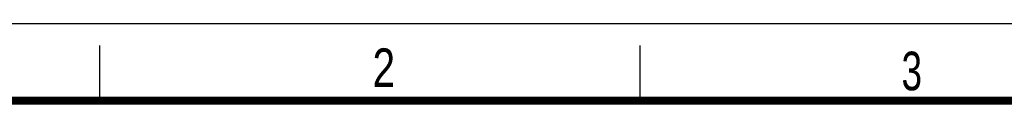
# Model space of a CAD drawing. Header units: millimetres. Extents: x 0 to 210, y 0 to 297.
# Tile 16 of 17: x 49 to 138, y 290 to 297. Entities that reach past the tile are written whole.
import ezdxf

# ---------------------------------------------------------------- set-up
doc = ezdxf.new("R2010")
doc.units = ezdxf.units.MM
doc.header["$LTSCALE"] = 19.36
doc.layers.get('0').update_dxf_attribs({"linetype": 'CONTINUOUS'})
doc.styles.add('TEXTSTYLE_2', font='txt', dxfattribs={"width": 0.75})

msp = doc.modelspace()

# ---------------------------------------------------------------- linework, layer by layer
at = {"color": 2, "linetype": 'CONTINUOUS'}
for p, q in [((0, 297), (210, 297)), ((56, 290), (56, 295)), ((105, 290), (105, 295))]:
    msp.add_line(p, q, dxfattribs=at)
at = {"color": 7, "linetype": 'CONTINUOUS', "const_width": 0.7}
msp.add_lwpolyline([(7, 290), (203, 290)], dxfattribs=at)

# ---------------------------------------------------------------- texts
at = {"color": 5, "linetype": 'CONTINUOUS', "style": 'TEXTSTYLE_2'}
for s, width, p in [('2', 0.785714, (80.73138, 291.23958)), ('3', 0.714286, (128.68391, 290.94286))]:
    msp.add_text(s, height=3.5, dxfattribs=dict(at, width=width)).set_placement(p)

doc.saveas('drawing.dxf')
